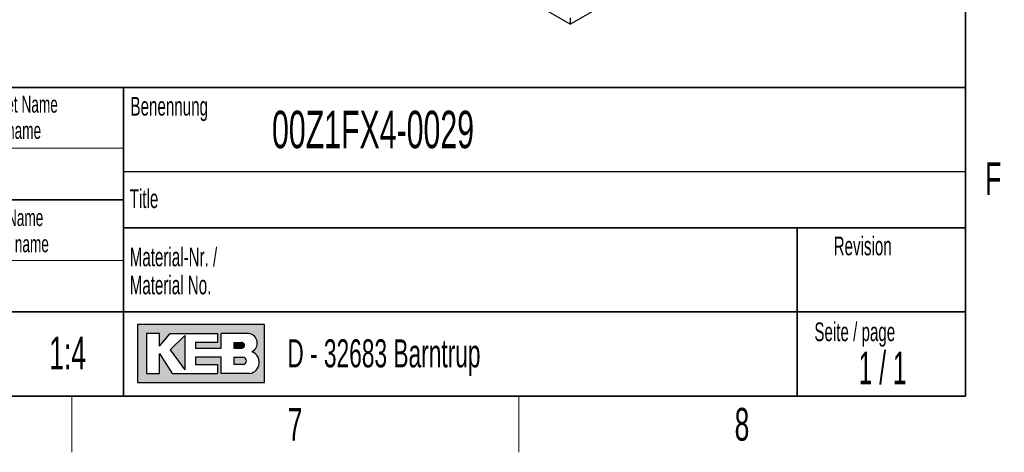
# Model space of a CAD drawing. Header units: millimetres. Extents: x 5 to 418, y 2 to 292.
# Tile 13 of 17: x 307 to 412, y 6 to 52. Entities that reach past the tile are written whole.
import ezdxf

# ---------------------------------------------------------------- set-up
doc = ezdxf.new("R2010")
doc.units = ezdxf.units.MM
doc.layers.add('SLD-0', color=7, linetype='Continuous')
doc.styles.add('SLDTEXTSTYLE0', font='TXT', dxfattribs={"width": 0.605})
doc.styles.add('SLDTEXTSTYLE1', font='TXT', dxfattribs={"width": 0.563})

msp = doc.modelspace()

# ---------------------------------------------------------------- hatches: boundary and pattern name
at = {"linetype": 'Continuous'}
h = msp.add_hatch(color=7, dxfattribs=at)
h.paths.add_polyline_path([(319.519086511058, 13.45626988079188), (333.083981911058, 13.45626988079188), (333.083981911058, 19.65736492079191), (319.519086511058, 19.65736492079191)], flags=0)
edge = h.paths.add_edge_path(flags=0)
edge.add_arc((331.3188604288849, 15.61738520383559), 1.20464082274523, -81.72003226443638, 70.1709600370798, ccw=False)
edge.add_line((331.4923410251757, 14.42530131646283), (331.480008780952, 14.42519098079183))
edge.add_line((331.480008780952, 14.42519098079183), (328.4331606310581, 14.42519098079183))
edge.add_line((328.4331606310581, 14.42519098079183), (328.4331606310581, 16.16924896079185))
edge.add_line((328.4331606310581, 16.16924896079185), (325.7201815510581, 16.16924896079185))
edge.add_line((325.7201815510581, 16.16924896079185), (325.7201815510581, 15.39411208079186))
edge.add_line((325.7201815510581, 15.39411208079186), (328.0455921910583, 15.39411208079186))
edge.add_line((328.0455921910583, 15.39411208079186), (328.0455921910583, 14.42519098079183))
edge.add_line((328.0455921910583, 14.42519098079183), (323.2009866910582, 14.42519098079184))
edge.add_line((323.2009866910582, 14.42519098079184), (321.8444971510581, 16.55681740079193))
edge.add_line((321.8444971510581, 16.55681740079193), (321.8444971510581, 14.42519098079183))
edge.add_line((321.8444971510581, 14.42519098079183), (320.4880076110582, 14.42519098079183))
edge.add_line((320.4880076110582, 14.42519098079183), (320.4880076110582, 18.68844382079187))
edge.add_line((320.4880076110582, 18.68844382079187), (321.8444971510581, 18.68844382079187))
edge.add_line((321.8444971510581, 18.68844382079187), (321.8444971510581, 17.33195428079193))
edge.add_line((321.8444971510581, 17.33195428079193), (323.0072024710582, 18.68844382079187))
edge.add_line((323.0072024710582, 18.68844382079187), (328.0455921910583, 18.68844382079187))
edge.add_line((328.0455921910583, 18.68844382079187), (328.0455921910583, 17.71952272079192))
edge.add_line((328.0455921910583, 17.71952272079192), (325.7201815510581, 17.71952272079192))
edge.add_line((325.7201815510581, 17.71952272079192), (325.7201815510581, 17.13817006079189))
edge.add_line((325.7201815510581, 17.13817006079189), (328.4331606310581, 17.13817006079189))
edge.add_line((328.4331606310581, 17.13817006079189), (328.4331606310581, 18.68844382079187))
edge.add_line((328.4331606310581, 18.68844382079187), (331.4242487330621, 18.68844382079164))
edge.add_line((331.4242487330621, 18.68844382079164), (331.4256482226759, 18.68844382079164))
edge.add_line((331.4256482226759, 18.68844382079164), (331.4259454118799, 18.68845828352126))
edge.add_arc((331.2860949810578, 17.67430640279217), 1.023749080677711, -64.45894120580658, 82.14849338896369, ccw=False)
msp.add_hatch(color=7, dxfattribs=at).paths.add_polyline_path([(324.5574762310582, 14.81275942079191), (324.557476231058, 18.49465960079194), (323.0072024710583, 16.94438584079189)], flags=0)
h = msp.add_hatch(color=7, dxfattribs=at)
edge = h.paths.add_edge_path(flags=0)
edge.add_line((329.7896501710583, 17.13817006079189), (330.6013652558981, 17.13817006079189))
edge.add_arc((330.6568434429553, 17.42884639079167), 0.2959232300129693, 259.1945394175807, 460.8054605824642)
edge.add_line((330.6013652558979, 17.71952272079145), (329.7896501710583, 17.71952272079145))
edge.add_line((329.7896501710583, 17.71952272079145), (329.7896501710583, 17.13817006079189))
h = msp.add_hatch(color=7, dxfattribs=at)
edge = h.paths.add_edge_path(flags=0)
edge.add_line((329.7896501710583, 15.39411208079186), (330.7588584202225, 15.39411208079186))
edge.add_arc((330.7588584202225, 15.78168052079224), 0.3875684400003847, 270.0000000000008, 450.0000000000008)
edge.add_line((330.7588584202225, 16.16924896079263), (330.7386620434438, 16.16924896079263))
edge.add_line((330.7386620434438, 16.16924896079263), (329.7896501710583, 16.16924896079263))
edge.add_line((329.7896501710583, 16.16924896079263), (329.7896501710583, 15.39411208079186))

# ---------------------------------------------------------------- linework, layer by layer
at = {"color": 7, "linetype": 'Continuous', "lineweight": 25}
for p, q in [((365.7335415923, 51.7696039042), (307.4679428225, 85.4056181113)), ((365.7335415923, 51.7696039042), (371.531817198, 55.1168771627)), ((365.7335415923, 52.4228365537), (365.7335415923, 51.7696039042))]:
    msp.add_line(p, q, dxfattribs=at)
at = {"layer": 'SLD-0', "lineweight": 35}
for p, q in [((408, 12), (408, 282.5)), ((318, 45), (266.3304509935, 45)), ((318, 45), (318, 12)), ((318, 45), (318, 40.1053465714)), ((318, 45), (408, 45)), ((318, 45), (318, 12)), ((408, 45), (408, 12)), ((266.3304509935, 33), (318, 33)), ((408, 30), (318, 30)), ((390, 12), (390, 30)), ((266.3304509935, 21), (318, 21)), ((318, 21), (390, 21)), ((390, 21), (408, 21)), ((26, 12), (408, 12)), ((266.3304509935, 12), (318, 12)), ((408, 12), (318, 12))]:
    msp.add_line(p, q, dxfattribs=at)
at = {"layer": 'SLD-0', "lineweight": 18}
for p, q in [((266.3304509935, 38.5), (318, 38.5)), ((266.3304509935, 26.5), (318, 26.5)), ((312.5, 6), (312.5, 12)), ((360.25, 6), (360.25, 12))]:
    msp.add_line(p, q, dxfattribs=at)
at = {"layer": 'SLD-0'}
for p, q in [((318, 36), (408, 36)), ((331.4242487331, 18.6884438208), (331.4256482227, 18.6884438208)), ((331.4256482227, 18.6884438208), (331.4259454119, 18.6884582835)), ((331.480008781, 14.4251909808), (331.4923410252, 14.4253013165))]:
    msp.add_line(p, q, dxfattribs=at)
at = {"layer": 'SLD-0', "linetype": 'Continuous'}
for p, q in [((333.0839819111, 19.6573649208), (319.5190865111, 19.6573649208)), ((319.5190865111, 19.6573649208), (319.5190865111, 13.4562698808)), ((333.0839819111, 13.4562698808), (333.0839819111, 19.6573649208)), ((321.8444971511, 18.6884438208), (320.4880076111, 18.6884438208)), ((320.4880076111, 18.6884438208), (320.4880076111, 14.4251909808)), ((321.8444971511, 17.3319542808), (323.0072024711, 18.6884438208)), ((321.8444971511, 17.3319542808), (321.8444971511, 18.6884438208)), ((323.0072024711, 18.6884438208), (328.0455921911, 18.6884438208)), ((324.5574762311, 18.4946596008), (323.0072024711, 16.9443858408)), ((324.5574762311, 18.4946596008), (324.5574762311, 14.8127594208)), ((328.0455921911, 18.6884438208), (328.0455921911, 17.7195227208)), ((331.4242487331, 18.6884438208), (328.4331606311, 18.6884438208)), ((328.4331606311, 17.1381700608), (328.4331606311, 18.6884438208)), ((331.4242487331, 18.6884438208), (331.4256482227, 18.6884438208)), ((331.4256482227, 18.6884438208), (331.4259454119, 18.6884582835)), ((323.0072024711, 16.9443858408), (324.5574762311, 14.8127594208)), ((325.7201815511, 17.7195227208), (325.7201815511, 17.1381700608)), ((328.0455921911, 17.7195227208), (325.7201815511, 17.7195227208)), ((325.7201815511, 17.1381700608), (328.4331606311, 17.1381700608)), ((329.7896501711, 17.7195227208), (330.6013652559, 17.7195227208)), ((329.7896501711, 17.7195227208), (329.7896501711, 17.1381700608)), ((329.7896501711, 17.1381700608), (330.6013652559, 17.1381700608)), ((321.8444971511, 14.4251909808), (321.8444971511, 16.5568174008)), ((321.8444971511, 16.5568174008), (323.2009866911, 14.4251909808)), ((325.7201815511, 16.1692489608), (325.7201815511, 15.3941120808)), ((328.4331606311, 16.1692489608), (325.7201815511, 16.1692489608)), ((328.4331606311, 14.4251909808), (328.4331606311, 16.1692489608)), ((329.7896501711, 16.1692489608), (330.7588584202, 16.1692489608)), ((329.7896501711, 16.1692489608), (329.7896501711, 15.3941120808)), ((330.7386620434, 16.1692489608), (330.7588584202, 16.1692489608)), ((325.7201815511, 15.3941120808), (328.0455921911, 15.3941120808)), ((328.0455921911, 15.3941120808), (328.0455921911, 14.4251909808)), ((330.7588584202, 15.3941120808), (329.7896501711, 15.3941120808)), ((320.4880076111, 14.4251909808), (321.8444971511, 14.4251909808)), ((323.2009866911, 14.4251909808), (328.0455921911, 14.4251909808)), ((331.480008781, 14.4251909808), (328.4331606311, 14.4251909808)), ((331.480008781, 14.4251909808), (331.4923410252, 14.4253013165)), ((319.5190865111, 13.4562698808), (333.0839819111, 13.4562698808))]:
    msp.add_line(p, q, dxfattribs=at)
for centre, radius, start, end in [((331.2860949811, 17.6743064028), 1.023749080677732, 295.5410587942, 82.148493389), ((330.656843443, 17.4288463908), 0.2959232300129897, 259.1945394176, 100.8054605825), ((330.7588584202, 15.7816805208), 0.3875684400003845, 270, 90), ((331.3188604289, 15.6173852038), 1.204640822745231, 278.2799677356, 70.1709600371)]:
    msp.add_arc(centre, radius, start, end, dxfattribs=at)

# ---------------------------------------------------------------- texts
at = {"layer": 'SLD-0'}
for s, insert, char_height, attachment_point, style in [('Gezeichnet Name', (305.1708434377, 44.1039425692), 1.8, 2, 'SLDTEXTSTYLE0'), ('Benennung', (318.7636716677, 43.9908879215), 2, 1, 'SLDTEXTSTYLE0'), ('00Z1FX4-0029', (333.8826865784, 42.5045188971), 4, 1, 'SLDTEXTSTYLE0'), ('Drawn name', (305.0870934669, 41.303942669), 1.8, 2, 'SLDTEXTSTYLE0'), ('F', (410.9536166, 37.0010772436), 3.5, 2, 'SLDTEXTSTYLE0'), ('Title', (318.6797653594, 34.1107265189), 2, 1, 'SLDTEXTSTYLE0'), ('Geprüft Name', (304.8761939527, 31.9851255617), 1.8, 2, 'SLDTEXTSTYLE0'), ('Approved name', (304.900256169, 29.1851256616), 1.8, 2, 'SLDTEXTSTYLE0'), ('Revision', (393.8965220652, 29.0591225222), 2, 1, 'SLDTEXTSTYLE0'), ('Material-Nr. /', (318.6797653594, 27.8878268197), 2, 1, 'SLDTEXTSTYLE0'), ('Material No.', (318.6797653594, 24.8878267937), 2, 1, 'SLDTEXTSTYLE0'), ('Seite / page', (391.8390568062, 19.8830679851), 2, 1, 'SLDTEXTSTYLE0'), ('1:4', (312.0403200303, 18.3609001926), 3.5, 2, 'SLDTEXTSTYLE0'), ('D - 32683 Barntrup', (335.5202035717, 18.0786992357), 3, 1, 'SLDTEXTSTYLE0'), ('1 / 1', (399.1297679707, 16.7706515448), 3.5, 2, 'SLDTEXTSTYLE1'), ('7', (336.3527123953, 10.7429955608), 3.5, 2, 'SLDTEXTSTYLE0'), ('8', (384.1027123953, 10.7429955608), 3.5, 2, 'SLDTEXTSTYLE0')]:
    msp.add_mtext(s, dxfattribs=dict(at, insert=insert, char_height=char_height, attachment_point=attachment_point, style=style))

doc.saveas('drawing.dxf')
